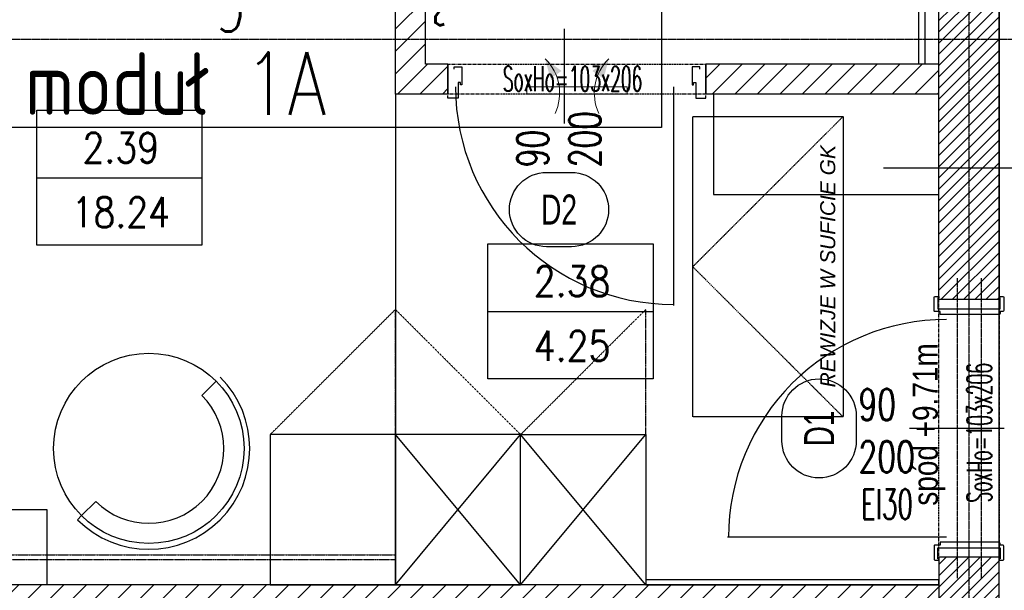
# Model space of a CAD drawing. Header units: millimetres. Extents: x 69081 to 158617, y -37521 to -9534.
# Tile 199 of 256: x 113454 to 113847, y -19109 to -18881. Entities that reach past the tile are written whole.
import ezdxf
from ezdxf.enums import TextEntityAlignment as Align

# ---------------------------------------------------------------- set-up
doc = ezdxf.new("R2010")
doc.units = ezdxf.units.MM
for name, pattern in [('DASHED2', [0.375, 0.25, -0.125]), ('DO', [0.8, 0.6, -0.1, 0, -0.1]), ('DP', [0.5, 0.3, -0.2]), ('KRESKOWA-SREDNIA', [0.2, 0.12, -0.08]), ('MP', [0.25, 0.15, -0.1])]:
    doc.linetypes.add(name, pattern=pattern)
for name, color, linetype in [('0_oświetlenie', 7, 'Continuous'), ('A-----SZ', 8, 'Continuous'), ('A-MEB', 8, 'Continuous'), ('A-OSI', 8, 'DO'), ('A-SCI', 7, 'Continuous'), ('A_GSA_GK', 2, 'Continuous'), ('AM DRZIW WEWN', 1, 'Continuous'), ('B-widok', 9, 'Continuous'), ('BA_drz', 7, 'Continuous'), ('BA_sym', 7, 'Continuous'), ('BA_WIC', 1, 'Continuous'), ('F-BIL', 1, 'Continuous'), ('F-BIL-OP', 3, 'Continuous'), ('F-BIL-TA', 1, 'Continuous'), ('JS_OLKA KONSTR', 231, 'Continuous'), ('JS_p.poż.', 240, 'Continuous'), ('JS_PODCIĄGI', 1, 'DP'), ('JS_SUFIT PODWIESZONY', 40, 'Continuous'), ('Nadproża', 5, 'DO'), ('porta', 8, 'Continuous'), ('R-----OP', 1, 'Continuous'), ('R-----WY', 1, 'Continuous')]:
    doc.layers.add(name, color=color, linetype=linetype)
for name, color, linetype, lineweight in [('DRZWI', 3, 'Continuous', 20), ('OPIS', 7, 'Continuous', 25), ('SB_OTWORY DRZWI', 1, 'Continuous', 9)]:
    doc.layers.add(name, color=color, linetype=linetype, lineweight=lineweight)
doc.layers.get('R-----WY').off()
doc.styles.add('BIKTS', font='bikromsw.shx', dxfattribs={"width": 0.85})
doc.styles.add('ROMANS', font='romans.shx', dxfattribs={"height": 1})
doc.styles.add('SIMPLEX', font='simplex', dxfattribs={"width": 0.85})
doc.styles.add('SŁAWKA', font='simplex.shx', dxfattribs={"height": 12.5})
doc.styles.add('WYM--ROMANSSHX-08', font='ROMANS.SHX', dxfattribs={"width": 0.8})

# ---------------------------------------------------------------- blocks, each defined once
blk = doc.blocks.new('osie')
at = {"layer": 'A-OSI'}
for p, q in [((19748.6, -41234.89), (19748.6, -43485.44)), ((18914.68, -41727.43), (20818.3, -41727.43))]:
    blk.add_line(p, q, dxfattribs=at)
blk = doc.blocks.new('dr1h901')
at = {"color": 0}
blk.add_line((-0.5, 0), (-0.5, 1.005), dxfattribs=at)
at = {"color": 1}
blk.add_line((0, 0.1689), (0, -0.2655), dxfattribs=at)
blk.add_arc((-0.5, 0), 1, 0, 90, dxfattribs=at)
blk = doc.blocks.new('KRATKA WENT')
at = {"layer": 'DRZWI'}
for points in [[(-12.72, 11.16, 0, 5.4, 0), (-8.38, 4.78, 5.4, 5.4, 0)], [(12.72, 11.16, 0, 5.4, 0), (8.38, 4.78, 5.4, 5.4, 0)]]:
    blk.add_lwpolyline(points, format="xyseb", dxfattribs=at)
blk.add_lwpolyline([(20, -3), (20, 0), (-20, 0), (-20, -3)], close=True, dxfattribs=at)
for centre, start, end in [((-26.01, -2.55), 334.6838, 45.9092), ((26.01, -2.55), 134.0908, 205.3162)]:
    blk.add_arc(centre, 19.09, start, end, dxfattribs=at)
blk = doc.blocks.new('DYBY-BL5')
at = {"layer": 'F-BIL-TA', "color": 1}
blk.add_line((0, 45), (110, 45), dxfattribs=at)
blk.add_lwpolyline([(0, 0), (0, 90), (110, 90), (110, 0)], close=True, dxfattribs=at)
at = {"layer": 'F-BIL-OP', "style": 'SIMPLEX', "width": 0.85}
blk.add_attdef('NR', text='', height=20, dxfattribs=at).set_placement((56, 55), align=Align.CENTER)
at = {"layer": 'F-BIL-OP', "color": 2, "style": 'SIMPLEX', "width": 0.85, "flags": 1}
for tag, p in [('NAZWA', (119, 55)), ('POSADZKA', (119, 12)), ('GRUPA', (119, -27)), ('RODZAJ', (119, -72))]:
    blk.add_attdef(tag, p, '', height=19, dxfattribs=at)
at = {"layer": 'F-BIL-OP', "color": 2, "style": 'SIMPLEX', "width": 0.85}
blk.add_attdef('POW.', text='', height=20, dxfattribs=at).set_placement((56, 12), align=Align.CENTER)
at = {"layer": 'F-BIL-OP', "color": 2, "style": 'SIMPLEX', "width": 0.85, "flags": 1}
blk.add_attdef('POWH.', text='', height=20, dxfattribs=at).set_placement((56, -27), align=Align.CENTER)
blk = doc.blocks.new('A$C04435ce7')
at = {"layer": 'Nadproża', "ltscale": 0.75}
for p, q in [((3144.33, 2330.87), (3144.33, 2210.87)), ((3153.91, 2330.87), (3153.91, 2210.87))]:
    blk.add_line(p, q, dxfattribs=at)
at = {"layer": 'OPIS', "insert": (3126.66, 2239.95), "char_height": 10, "width": 160, "attachment_point": 1, "rotation": 90, "style": 'WYM--ROMANSSHX-08'}
blk.add_mtext('{\\fArial|b0|i0|c238|p34;spód +9.71m}', dxfattribs=at)
blk = doc.blocks.new('symdrz')
blk.add_lwpolyline([(-10, -30, -1), (-10, 30), (10, 30, -1), (10, -30)], format="xyb", close=True)
at = {"style": 'BIKTS', "width": 0.8}
blk.add_attdef('SZERDRZ', text='', height=25, dxfattribs=at).set_placement((77.15, 8.8), align=Align.CENTER)
blk.add_attdef('SYMDRZ', text='', height=25, dxfattribs=at).set_placement((0, 0), align=Align.MIDDLE)
blk.add_attdef('WYSDRZ', text='', height=25, dxfattribs=at).set_placement((77.15, -9.49), align=Align.TOP_CENTER)
blk = doc.blocks.new('A$C253e2aa0')
at = {"layer": 'B-widok', "color": 1, "linetype": 'MP'}
blk.add_lwpolyline([(0, 60), (120, 60), (120, 0), (0, 0), (0, 60)], dxfattribs=at)
at = {"layer": 'B-widok', "linetype": 'MP'}
blk.add_lwpolyline([(0, 0), (60, 60), (120, 0)], dxfattribs=at)
at = {"layer": 'R-----OP', "ltscale": 10, "insert": (11.78, 9.11, 36538.02), "char_height": 6, "width": 4709.9909, "attachment_point": 1, "style": 'SŁAWKA'}
blk.add_mtext('{\\fArial|b0|i1|c0|p34;REWIZJE W SUFICIE GK}', dxfattribs=at)
blk = doc.blocks.new('A$C40e4dba9')
at = {"layer": 'A-SCI', "color": 4}
for p, q in [((0, 0), (0, 24)), ((103, 0), (103, 24))]:
    blk.add_line(p, q, dxfattribs=at)
at = {"layer": 'JS_PODCIĄGI', "lineweight": -3}
for p, q in [((0, 24), (103, 24)), ((103, 0), (0, 0))]:
    blk.add_line(p, q, dxfattribs=at)
at = {"layer": 'AM DRZIW WEWN', "insert": (21.87, 12.86), "char_height": 10, "width": 61.9698, "attachment_point": 1, "style": 'ROMANS'}
blk.add_mtext('{\\W0.5;SoxHo=103x206}', dxfattribs=at)
blk = doc.blocks.new('A$Cf85abbde')
at = {"layer": 'A-SCI', "color": 4}
for p, q in [((12, 103), (0, 103)), ((12, 0), (0, 0))]:
    blk.add_line(p, q, dxfattribs=at)
at = {"layer": 'JS_PODCIĄGI', "lineweight": -3}
for p, q in [((0, 0), (0, 103)), ((12, 103), (12, 0))]:
    blk.add_line(p, q, dxfattribs=at)
at = {"layer": 'AM DRZIW WEWN', "insert": (0.83, 21.87), "char_height": 10, "width": 61.9698, "attachment_point": 1, "rotation": 90, "style": 'ROMANS'}
blk.add_mtext('{\\W0.5;SoxHo=103x206}', dxfattribs=at)

msp = doc.modelspace()

# ---------------------------------------------------------------- hatches: boundary and pattern name
at = {"layer": 'A-----SZ'}
h = msp.add_hatch(dxfattribs=at)
h.set_pattern_fill('ANSI31', color=256, scale=2)
h.set_pattern_definition([(45, (77432.36, 11586.2524), (-4.4901281, 4.4901281), [])])
h.paths.add_polyline_path([(113616.1415, -18660.5941), (113604.1415, -18660.5941), (113604.1415, -18910.5941), (113625.1415, -18910.5941), (113625.1415, -18898.5941), (113616.1415, -18898.5941)])
h.paths.add_polyline_path([(113821.1415, -18696.5941), (113733.1415, -18696.5941), (113733.1415, -18660.5941), (113721.1415, -18660.5941), (113721.1415, -18708.5941), (113821.1415, -18708.5941)])
h.paths.add_polyline_path([(113821.1415, -18898.5941), (113728.1415, -18898.5941), (113728.1415, -18910.5941), (113821.1415, -18910.5941)])
h.paths.add_polyline_path([(113821.1415, -19106.5941), (113195.1415, -19106.5941), (113195.1415, -19121.5941), (113821.1415, -19121.5941)])
h.paths.add_polyline_path([(114646.1415, -19106.5941), (114020.1415, -19106.5941), (114020.1415, -19121.5941), (114646.1415, -19121.5941)])
h.paths.add_polyline_path([(114113.1945, -18898.5941), (114020.1415, -18898.5941), (114020.1415, -18910.5941), (114113.1945, -18910.5941)])
h.paths.add_polyline_path([(114237.1415, -18660.5941), (114225.1415, -18660.5941), (114225.1415, -18898.5941), (114216.1945, -18898.5941), (114216.1945, -18910.5941), (114237.1415, -18910.5941)])
h.paths.add_polyline_path([(114120.1415, -18660.5941), (114108.1415, -18660.5941), (114108.1415, -18696.5941), (114020.1415, -18696.5941), (114020.1415, -18708.5941), (114120.1415, -18708.5941)])
h.paths.add_polyline_path([(114128.1415, -19261.5941), (114020.1415, -19261.5941), (114020.1415, -19273.5941), (114128.1415, -19273.5941)])
h.paths.add_polyline_path([(114287.1415, -19261.5941), (114231.1415, -19261.5941), (114231.1415, -19273.5941), (114275.1415, -19273.5941), (114275.1415, -19421.5941), (114287.1415, -19421.5941)])
h.paths.add_polyline_path([(114646.1415, -19421.5941), (114108.1415, -19421.5941), (114108.1415, -19436.5941), (114646.1415, -19436.5941)])
h.paths.add_polyline_path([(114120.1415, -19373.5941), (114020.1415, -19373.5941), (114020.1415, -19385.5941), (114108.1415, -19385.5941), (114108.1415, -19421.5941), (114120.1415, -19421.5941)])
h.paths.add_polyline_path([(114120.1415, -19436.5941), (114108.1415, -19436.5941), (114108.1415, -19472.5941), (114020.1415, -19472.5941), (114020.1415, -19484.5941), (114120.1415, -19484.5941)])
h.paths.add_polyline_path([(113821.1415, -19373.5941), (113721.1415, -19373.5941), (113721.1415, -19421.5941), (113721.1415, -19484.5941), (113821.1415, -19484.5941), (113821.1415, -19472.5941), (113733.1415, -19472.5941), (113733.1415, -19421.5941), (113733.1415, -19385.5941), (113821.1415, -19385.5941)])
h.paths.add_polyline_path([(114130.1415, -19634.5941), (114020.1415, -19634.5941), (114020.1415, -19646.5941), (114130.1415, -19646.5941)])
h = msp.add_hatch(dxfattribs=at)
h.set_pattern_fill('ANSI31', color=256)
h.set_pattern_definition([(45, (84168.599, 1257.3168), (-2.24506404, 2.24506402), [])])
h.paths.add_polyline_path([(113821.1814, -18696.5849), (113845.1814, -18696.5849), (113845.1415, -18992.5941), (113821.1415, -18992.5941)])
h = msp.add_hatch(dxfattribs=at)
h.set_pattern_fill('ANSI31', color=256)
h.set_pattern_definition([(45, (84168.599, 860.3168), (-2.24506404, 2.24506402), [])])
h.paths.add_polyline_path([(113821.1415, -19095.5941), (113845.1415, -19095.5941), (113845.1415, -19149.5941), (113821.1415, -19149.5941)])

# ---------------------------------------------------------------- linework, layer by layer
msp.add_lwpolyline([(111556.6836, -18844.1938), (111703.244, -18807.7598), (111981.0586, -20011.1069), (112126.2397, -19977.5892), (112217.3915, -20376.0176), (113845.1415, -20376.0176), (113845.1415, -18660.5941), (113996.1415, -18660.5941), (113996.1415, -20536.5941), (111947.4049, -20536.5941), (111556.4636, -18843.6979)])
at = {"layer": 'A-MEB'}
for p, q in [((113526.8727, -19030.9425), (113532.5724, -19025.2428)), ((113654.1415, -19106.5941), (113604.1415, -19046.5941)), ((113604.1415, -19106.5941), (113654.1415, -19046.5941)), ((113654.1415, -19106.5941), (113704.1415, -19046.5941)), ((113704.1415, -19106.5941), (113654.1415, -19046.5941)), ((113478.8322, -19078.9829), (113484.532, -19073.2832)), ((113478.8322, -19078.9829), (113477.2038, -19080.6114))]:
    msp.add_line(p, q, dxfattribs=at)
for points in [[(113821.1415, -18950.5941), (113821.1415, -18910.5941), (113731.1415, -18910.5941), (113731.1415, -18950.5941)], [(113604.1415, -19106.5941), (113604.1415, -19046.5941), (113554.1415, -19046.5941), (113554.1415, -19106.5941)], [(113654.1415, -19106.5941), (113654.1415, -19046.5941), (113604.1415, -19046.5941), (113604.1415, -19106.5941)], [(113654.1415, -19106.5941), (113654.1415, -19046.5941), (113704.1415, -19046.5941), (113704.1415, -19106.5941)], [(113821.1415, -19106.5941), (113821.1415, -19104.5941), (113704.1415, -19104.5941), (113704.1415, -19106.5941)]]:
    msp.add_lwpolyline(points, close=True, dxfattribs=at)
at = {"layer": 'A-MEB', "linetype": 'KRESKOWA-SREDNIA'}
for points in [[(113604.1415, -19046.5941), (113604.1415, -18996.5941), (113554.1415, -19046.5941)], [(113604.1415, -19046.5941), (113604.1415, -18996.5941), (113654.1415, -19046.5941)], [(113704.1415, -19046.5941), (113704.1415, -18996.5941), (113654.1415, -19046.5941)], [(113217.1415, -19094.5941), (113604.1415, -19094.5941), (113604.1415, -19096.5941), (113217.1415, -19096.5941)]]:
    msp.add_lwpolyline(points, dxfattribs=at)
at = {"layer": 'A-MEB'}
msp.add_lwpolyline([(113464.9786, -19106.5941), (113225.2187, -19106.5941), (113225.2187, -19056.5941), (113325.2187, -19056.5941), (113325.2187, -19076.5941), (113464.9786, -19076.5941), (113464.9786, -19106.5941)], dxfattribs=at)
msp.add_circle((113505.7023, -19052.1129), 38, dxfattribs=at)
for radius in [40.303, 29.9394]:
    msp.add_arc((113505.7023, -19052.1129), radius, 225, 45, dxfattribs=at)
at = {"layer": 'A-SCI', "color": 5}
for p, q in [((113604.1415, -18910.5941), (113604.1415, -18660.5941)), ((113616.1415, -18898.5941), (113616.1415, -18660.5941)), ((113625.1415, -18898.5941), (113616.1415, -18898.5941)), ((113625.1415, -18898.5941), (113625.1415, -18910.5941)), ((113821.1415, -18898.5941), (113728.1415, -18898.5941)), ((113728.1415, -18898.5941), (113728.1415, -18910.5941)), ((113625.1415, -18910.5941), (113604.1415, -18910.5941)), ((113821.1415, -18910.5941), (113728.1415, -18910.5941)), ((113821.1415, -19106.5941), (113195.1415, -19106.5941)), ((113821.1415, -19106.5941), (113195.1415, -19106.5941))]:
    msp.add_line(p, q, dxfattribs=at)
at = {"layer": 'A-SCI', "color": 4}
for points in [[(113845.1415, -18660.5941), (113845.1415, -18992.5941), (113821.1415, -18992.5941), (113821.1415, -18660.5941)], [(113845.1415, -19160.5941), (113845.1415, -19095.5941), (113821.1415, -19095.5941), (113821.1415, -19160.5941)]]:
    msp.add_lwpolyline(points, dxfattribs=at)
at = {"layer": 'A_GSA_GK'}
msp.add_line((113813.1415, -18898.5941), (113813.1415, -18708.5941), dxfattribs=at)
at = {"layer": 'A_GSA_GK', "color": 8}
msp.add_line((113815.6415, -18898.5941), (113815.6415, -18708.5941), dxfattribs=at)
at = {"layer": 'BA_WIC'}
msp.add_line((113859.2677, -18940.0945), (113799.0131, -18940.0945), dxfattribs=at)
at = {"layer": 'JS_PODCIĄGI', "lineweight": -3}
msp.add_line((113821.1415, -18991.5941), (113821.1415, -18892.5941), dxfattribs=at)
at = {"layer": 'JS_SUFIT PODWIESZONY', "linetype": 'DASHED2'}
msp.add_lwpolyline([(113604.1415, -18910.5941), (113604.1415, -19106.5941)], dxfattribs=at)
at = {"layer": 'porta'}
for points in [[(113627.6415, -18900.5941), (113627.6415, -18899.5941), (113630.6415, -18899.5941), (113630.6415, -18906.8441), (113630.1415, -18906.8441), (113630.1415, -18905.8441), (113629.1415, -18905.8441), (113629.1415, -18912.0941), (113625.1415, -18912.0941), (113625.1415, -18912.0941), (113625.1415, -18911.0941)], [(113725.6415, -18900.5941), (113725.6415, -18899.5941), (113722.6415, -18899.5941), (113722.6415, -18906.8441), (113723.1415, -18906.8441), (113723.1415, -18905.8441), (113724.1415, -18905.8441), (113724.1415, -18912.0941), (113728.1415, -18912.0941), (113728.1415, -18912.0941), (113728.1415, -18911.0941)]]:
    msp.add_lwpolyline(points, dxfattribs=at)
for points in [[(113845.5415, -18991.8941), (113845.1415, -18991.8941), (113845.1415, -18991.3941), (113846.7415, -18991.3941, -0.41421356), (113847.0415, -18991.6941), (113847.0415, -18997.0441, -0.36992408), (113846.7415, -18997.3941), (113845.5415, -18997.3941), (113845.5415, -18998.0941, -0.41421356), (113845.0415, -18998.5941), (113821.6915, -18998.5941), (113821.6915, -18997.3941), (113819.5415, -18997.3941, -0.45993492), (113819.2415, -18997.0441), (113819.2415, -18991.6941, -0.41421356), (113819.5415, -18991.3941), (113821.1415, -18991.3941), (113821.1415, -18991.8941), (113820.7415, -18991.8941), (113820.7415, -18996.3941), (113845.5415, -18996.3941), (113845.5415, -18991.8941), (113845.1415, -18991.8941)], [(113845.5415, -19096.2941), (113845.1415, -19096.2941), (113845.1415, -19096.7941), (113846.7415, -19096.7941, 0.41421356), (113847.0415, -19096.4941), (113847.0415, -19091.1441, 0.36992408), (113846.7415, -19090.7941), (113845.5415, -19090.7941), (113845.5415, -19090.0941, 0.41421356), (113845.0415, -19089.5941), (113821.6915, -19089.5941), (113821.6915, -19090.7941), (113819.5415, -19090.7941, 0.45993492), (113819.2415, -19091.1441), (113819.2415, -19096.4941, 0.41421356), (113819.5415, -19096.7941), (113821.1415, -19096.7941), (113821.1415, -19096.2941), (113820.7415, -19096.2941), (113820.7415, -19091.7941), (113845.5415, -19091.7941), (113845.5415, -19096.2941), (113845.1415, -19096.2941)]]:
    msp.add_lwpolyline(points, format="xyb", dxfattribs=at)

# ---------------------------------------------------------------- block references
at = {"layer": 'A-SCI', "color": 4}
msp.add_blockref('osie', (94084.5456, 22838.835), dxfattribs=at)
at = {"layer": 'AM DRZIW WEWN'}
ref = msp.add_blockref('symdrz', (113669.4794, -18956.6703), dxfattribs=dict(at, xscale=0.4950000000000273, yscale=0.4950000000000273, zscale=0.4950000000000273))
ref.add_attrib('Symdrz', 'D2', dxfattribs={"layer": 'BA_sym', "height": 12, "style": 'BIKTS', "width": 0.7}).set_placement((113669.4794, -18956.6703), align=Align.MIDDLE_CENTER)
ref = msp.add_blockref('symdrz', (113773.3168, -19044.1384), dxfattribs=dict(at, xscale=0.4950000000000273, yscale=0.4950000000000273, zscale=0.4950000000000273, rotation=90))
ref.add_attrib('Symdrz', 'D1', dxfattribs={"layer": 'BA_sym', "height": 12, "rotation": 90, "style": 'BIKTS', "width": 0.7}).set_placement((113773.3168, -19044.1384), align=Align.MIDDLE_CENTER)
at = {"layer": 'B-widok', "rotation": 90}
msp.add_blockref('A$C253e2aa0', (113782.8695, -19039.5264, 1051.9), dxfattribs=at)
at = {"layer": 'BA_drz', "xscale": -87, "yscale": -87, "zscale": -87}
msp.add_blockref('dr1h901', (113671.6415, -18907.5941), dxfattribs=at)
at = {"layer": 'BA_drz', "xscale": -87, "yscale": -87, "zscale": -87, "rotation": 270}
msp.add_blockref('dr1h901', (113824.1415, -19044.0941), dxfattribs=at)
at = {"layer": 'F-BIL', "xscale": 0.6, "yscale": 0.6, "zscale": 0.6}
for p, values in [((113460.9206, -18970.9589), {'NR': '2.39', 'POW.': '18.24'}), ((113641.0998, -19024.3433), {'NR': '2.38', 'POW.': '4.25'})]:
    msp.add_blockref('DYBY-BL5', p, dxfattribs=at).add_auto_attribs(values)
at = {"layer": 'JS_OLKA KONSTR'}
msp.add_blockref('A$C04435ce7', (110684.0499, -21314.9635), dxfattribs=at)
at = {"layer": 'R-----WY', "xscale": -1}
msp.add_blockref('KRATKA WENT', (113676.6415, -18907.5941), dxfattribs=at)
msp.add_blockref('KRATKA WENT', (113676.6415, -18907.5941), dxfattribs=at)
msp.add_blockref('KRATKA WENT', (113676.6415, -18907.5941), dxfattribs=at)
msp.add_blockref('KRATKA WENT', (113676.6415, -18907.5941), dxfattribs=at)
at = {"layer": 'SB_OTWORY DRZWI'}
for name, p, rotation in [('A$Cf85abbde', (113625.1415, -18898.5941), 270), ('A$C40e4dba9', (113845.1415, -19095.5941), 90)]:
    msp.add_blockref(name, p, dxfattribs=dict(at, rotation=rotation))

# ---------------------------------------------------------------- texts
at = {"layer": '0_oświetlenie', "linetype": 'Continuous', "insert": (113516.417, -18810.4944, 1), "char_height": 25, "width": 378.004849, "attachment_point": 2, "style": 'WYM--ROMANSSHX-08', "bg_fill": 16, "box_fill_scale": 1.2, "bg_fill_color": 257, "bg_fill_transparency": 0}
msp.add_mtext('\\Fsimplex.shx|c238;oświetlenie wg projektu powtarzalnego wnętrz \\Pmoduł 1A', dxfattribs=at)
at = {"layer": 'JS_p.poż.', "ltscale": 0.02, "insert": (113790.0987, -19068.3666), "char_height": 12, "width": 260.223155, "attachment_point": 1, "style": 'ROMANS'}
msp.add_mtext('{\\W0.6;EI30}', dxfattribs=at)
at = {"layer": 'R-----OP', "insert": (113652.726, -18596.9643), "char_height": 12.5, "width": 342.829506, "attachment_point": 3, "rotation": 90, "style": 'ROMANS'}
msp.add_mtext('\\pxql;{\\W0.7;90\\P200}', dxfattribs=at)
at = {"layer": 'R-----OP', "insert": (113783.0523, -19028.3702), "char_height": 12.5, "width": 342.829506, "attachment_point": 1, "style": 'ROMANS'}
msp.add_mtext('\\pxql;{\\W0.7; 90\\P 200\\P }', dxfattribs=at)

doc.saveas('drawing.dxf')
